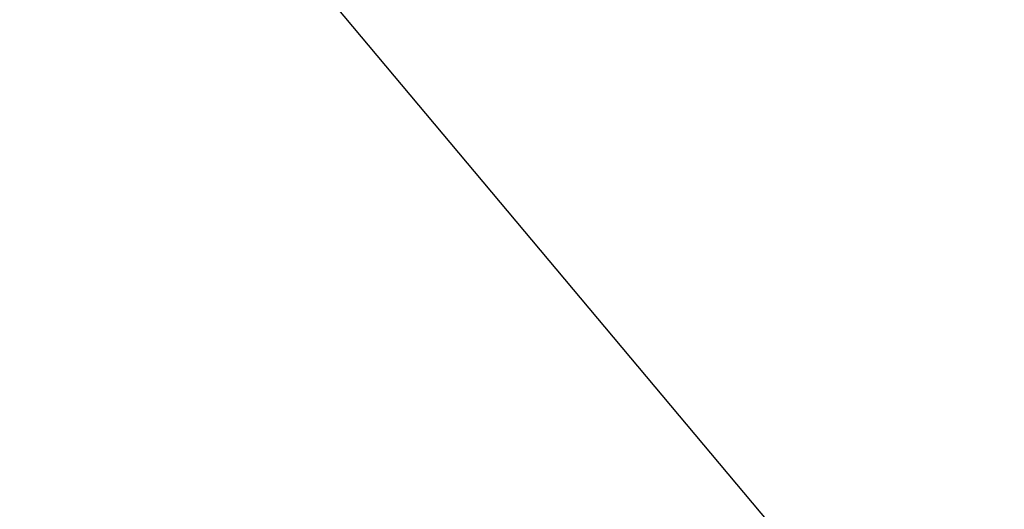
# Model space of a CAD drawing. Extents: x 10527 to 38813, y 13847 to 37526.
# Tile 168 of 256: x 35374.7613 to 35374.8022, y 36383.5949 to 36383.6152. Entities that reach past the tile are written whole.
import ezdxf

# ---------------------------------------------------------------- set-up
doc = ezdxf.new("R2010")
doc.units = 0
doc.header["$LTSCALE"] = 0.5
doc.header["$MEASUREMENT"] = 0
doc.linetypes.add('Д_ТРОТ_ТРУБА', pattern=[3, 1.5, -1.5])
doc.layers.add('(025) Дорога', color=7, linetype='Continuous')
doc.layers.add('.', color=7, linetype='Continuous', lineweight=15)

# ---------------------------------------------------------------- blocks, each defined once
blk = doc.blocks.new('gergrgrre')
at = {"layer": '(025) Дорога', "linetype": 'Д_ТРОТ_ТРУБА', "flags": 128}
blk.add_lwpolyline([(360034.858679, 4200791.392138), (360036.732518, 4200790.501157), (360038.761234, 4200786.552604), (360042.501124, 4200778.433284), (360055.49158, 4200753.987861), (360078.802933, 4200711.410784), (360116.369038, 4200649.915482), (360150.8, 4200586.239998), (360165.682426, 4200563.024998), (360179.515, 4200545.240001), (360209.989249, 4200509.460904), (360265.27, 4200443.629997), (360306.026155, 4200398.778133), (360384.564822, 4200319.740076), (360425.36654, 4200280.592189), (360454.087447, 4200253.775101), (360461.596272, 4200243.167315), (360473.356162, 4200225.781944), (360486.072345, 4200211.833149), (360495.233167, 4200201.294555)], dxfattribs=at)

msp = doc.modelspace()

# ---------------------------------------------------------------- hatches: boundary and pattern name
at = {"layer": '.', "ltscale": 0.149071}
h = msp.add_hatch(color=256, dxfattribs=at)
h.dxf.hatch_style = 1
h.set_gradient(color1=(255, 255, 255), tint=1)
h.paths.add_polyline_path([(35043.297113, 36082.013179), (36343.297113, 36082.013179), (36343.297113, 37217.013179), (35043.297113, 37217.013179)])
h.paths.add_polyline_path([(35058.297113, 37202.013179), (36328.297113, 37202.013179), (36328.297113, 36097.013179), (35058.297113, 36097.013179)], flags=16)

# ---------------------------------------------------------------- block references
at = {"linetype": 'Continuous'}
msp.add_blockref('gergrgrre', (-324846.943652, -4164111.877899), dxfattribs=at)

doc.saveas('drawing.dxf')
